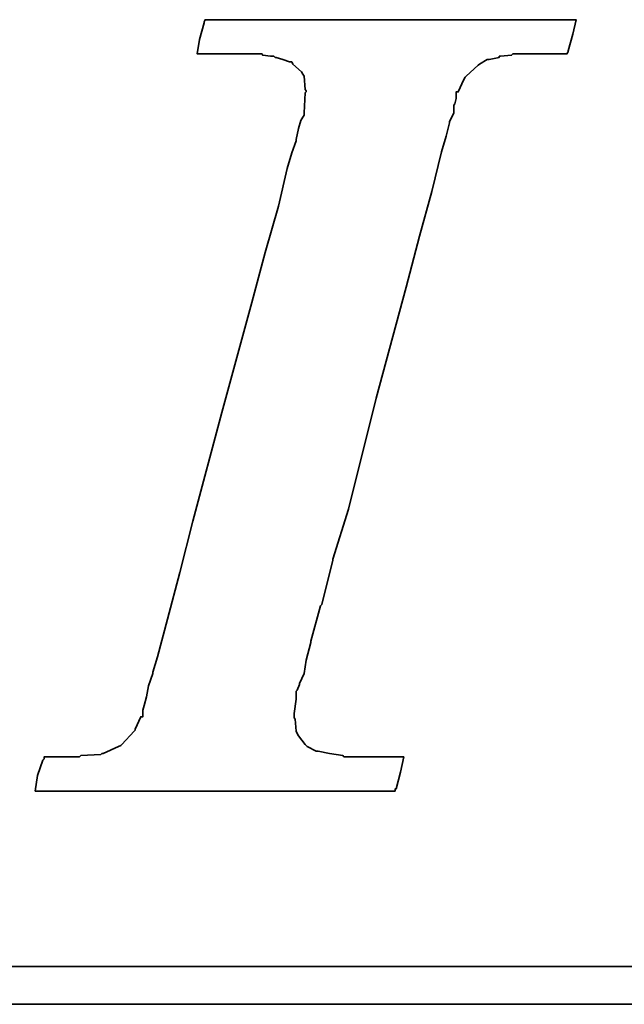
# Model space of a CAD drawing. Extents: x 1014 to 1334, y 100 to 294.
# Tile 32 of 50: x 1285.87 to 1288.69, y 186.84 to 191.44. Entities that reach past the tile are written whole.
import ezdxf

# ---------------------------------------------------------------- set-up
doc = ezdxf.new("R2010")
doc.units = 0
doc.header["$MEASUREMENT"] = 0
doc.layers.add('DIM', color=4, linetype='CONTINUOUS')
doc.layers.add('layer 1', color=7, linetype='CONTINUOUS')

# ---------------------------------------------------------------- blocks, each defined once
blk = doc.blocks.new('TBI MOTION logo(完整正式版)')
at = {"layer": 'layer 1', "color": 22, "lineweight": 35}
for points, knots in [([(-40.59125, -7.94375), (-40.59125, -7.94375), (-40.97375, -7.94375), (-40.97375, -7.94375), (-40.97375, -7.94375), (-40.97375, -7.94375), (-41.38125, -7.94375), (-41.38125, -7.94375), (-41.38125, -7.94375), (-41.38125, -7.94375), (-41.54875, -7.94375), (-41.54875, -7.94375), (-41.54875, -7.94375), (-41.54875, -7.94375), (-41.59875, -7.94375), (-41.59875, -7.94375), (-41.59875, -7.94375), (-41.59875, -7.94375), (-41.88375, -7.94375), (-41.88375, -7.94375), (-41.88375, -7.94375), (-41.88375, -7.94375), (-41.90875, -7.91875), (-41.90875, -7.91875), (-41.90875, -7.91875), (-41.90875, -7.91875), (-42.19875, -7.87125), (-42.19875, -7.87125), (-42.19875, -7.87125), (-42.19875, -7.87125), (-42.43875, -7.82375), (-42.43875, -7.82375), (-42.43875, -7.82375), (-42.43875, -7.82375), (-42.45875, -7.82375), (-42.45875, -7.82375), (-42.45875, -7.82375), (-42.45875, -7.82375), (-42.48625, -7.82375), (-42.48625, -7.82375), (-42.48625, -7.82375), (-42.48625, -7.82375), (-42.67625, -7.72375), (-42.67625, -7.72375), (-42.67625, -7.72375), (-42.67625, -7.72375), (-42.70125, -7.70375), (-42.70125, -7.70375), (-42.70125, -7.70375), (-42.70125, -7.70375), (-42.72375, -7.67875), (-42.72375, -7.67875), (-42.72375, -7.67875), (-42.72375, -7.67875), (-42.86875, -7.48875), (-42.86875, -7.48875), (-42.86875, -7.48875), (-42.86875, -7.48875), (-42.89375, -7.43875), (-42.89375, -7.43875), (-42.89375, -7.43875), (-42.89375, -7.43875), (-42.91875, -7.38875), (-42.91875, -7.38875), (-42.91875, -7.38875), (-42.91875, -7.38875), (-42.93875, -7.12875), (-42.93875, -7.12875), (-42.93875, -7.12875), (-42.93875, -7.12875), (-42.96375, -7.10375), (-42.96375, -7.10375), (-42.96375, -7.10375), (-42.96375, -7.10375), (-42.96375, -7.05375), (-42.96375, -7.05375), (-42.96375, -7.05375), (-42.96375, -7.05375), (-42.96375, -7.00875), (-42.96375, -7.00875), (-42.96375, -7.00875), (-42.96375, -7.00875), (-42.91875, -6.69625), (-42.91875, -6.69625), (-42.91875, -6.69625), (-42.91875, -6.69625), (-42.91875, -6.62375), (-42.91875, -6.62375), (-42.91875, -6.62375), (-42.91875, -6.62375), (-42.91875, -6.59625), (-42.91875, -6.59625), (-42.91875, -6.59625), (-42.91875, -6.59625), (-42.91875, -6.57375), (-42.91875, -6.57375), (-42.91875, -6.57375), (-42.91875, -6.57375), (-42.91875, -6.52875), (-42.91875, -6.52875), (-42.91875, -6.52875), (-42.91875, -6.52875), (-42.89375, -6.50375), (-42.89375, -6.50375), (-42.89375, -6.50375), (-42.89375, -6.50375), (-42.84375, -6.38375), (-42.84375, -6.38375), (-42.84375, -6.38375), (-42.84375, -6.38375), (-42.84375, -6.35875), (-42.84375, -6.35875), (-42.84375, -6.35875), (-42.84375, -6.35875), (-42.74625, -6.14375), (-42.74625, -6.14375), (-42.74625, -6.14375), (-42.74625, -6.14375), (-42.70125, -5.85375), (-42.70125, -5.85375), (-42.70125, -5.85375), (-42.70125, -5.85375), (-42.60375, -5.47125), (-42.60375, -5.47125), (-42.60375, -5.47125), (-42.60375, -5.47125), (-42.60375, -5.44875), (-42.60375, -5.44875), (-42.60375, -5.44875), (-42.60375, -5.44875), (-42.38875, -4.67875), (-42.38875, -4.67875), (-42.38875, -4.67875), (-42.38875, -4.67875), (-42.36375, -4.65375), (-42.36375, -4.65375), (-42.36375, -4.65375), (-42.36375, -4.65375), (-42.12375, -3.69625), (-42.12375, -3.69625), (-42.12375, -3.69625), (-42.12375, -3.69625), (-42.12375, -3.67374), (-42.12375, -3.67374), (-42.12375, -3.67374), (-42.12375, -3.67374), (-41.78875, -2.59374), (-41.78875, -2.59374), (-41.78875, -2.59374), (-41.78875, -2.59374), (-41.18875, -0.19375), (-41.18875, -0.19375), (-41.18875, -0.19375), (-41.18875, -0.19375), (-40.54375, 2.20624), (-40.54375, 2.20624), (-40.54375, 2.20624), (-40.54375, 2.20624), (-40.25375, 3.30875), (-40.25375, 3.30875), (-40.25375, 3.30875), (-40.25375, 3.30875), (-39.98875, 4.27125), (-39.98875, 4.27125), (-39.98875, 4.27125), (-39.98875, 4.27125), (-39.77375, 5.13125), (-39.77375, 5.13125), (-39.77375, 5.13125), (-39.77375, 5.13125), (-39.67875, 5.47125), (-39.67875, 5.47125), (-39.67875, 5.47125), (-39.67875, 5.47125), (-39.60375, 5.75625), (-39.60375, 5.75625), (-39.60375, 5.75625), (-39.60375, 5.75625), (-39.60375, 5.78125), (-39.60375, 5.78125), (-39.60375, 5.78125), (-39.60375, 5.78125), (-39.50875, 5.97125), (-39.50875, 5.97125), (-39.50875, 5.97125), (-39.50875, 5.97125), (-39.50875, 6.13875), (-39.50875, 6.13875), (-39.50875, 6.13875), (-39.50875, 6.13875), (-39.48625, 6.16625), (-39.48625, 6.16625), (-39.48625, 6.16625), (-39.48625, 6.16625), (-39.46125, 6.28625), (-39.46125, 6.28625), (-39.46125, 6.28625), (-39.46125, 6.28625), (-39.46125, 6.42625), (-39.46125, 6.42625), (-39.46125, 6.42625), (-39.46125, 6.42625), (-39.41375, 6.42625), (-39.41375, 6.42625), (-39.41375, 6.42625), (-39.41375, 6.42625), (-39.29375, 6.69125), (-39.29375, 6.69125), (-39.29375, 6.69125), (-39.29375, 6.69125), (-39.26875, 6.74125), (-39.26875, 6.74125), (-39.26875, 6.74125), (-39.26875, 6.74125), (-39.24375, 6.76625), (-39.24375, 6.76625), (-39.24375, 6.76625), (-39.24375, 6.76625), (-38.98375, 7.00624), (-38.98375, 7.00624), (-38.98375, 7.00624), (-38.98375, 7.00624), (-38.95625, 7.02624), (-38.95625, 7.02624), (-38.95625, 7.02624), (-38.95625, 7.02624), (-38.78875, 7.12624), (-38.78875, 7.12624), (-38.78875, 7.12624), (-38.78875, 7.12624), (-38.76375, 7.12624), (-38.76375, 7.12624), (-38.76375, 7.12624), (-38.76375, 7.12624), (-38.74375, 7.12624), (-38.74375, 7.12624), (-38.74375, 7.12624), (-38.74375, 7.12624), (-38.52875, 7.17125), (-38.52875, 7.17125), (-38.52875, 7.17125), (-38.52875, 7.17125), (-38.52875, 7.19624), (-38.52875, 7.19624), (-38.52875, 7.19624), (-38.52875, 7.19624), (-38.50375, 7.19624), (-38.50375, 7.19624), (-38.50375, 7.19624), (-38.50375, 7.19624), (-38.26125, 7.21875), (-38.26125, 7.21875), (-38.26125, 7.21875), (-38.26125, 7.21875), (-38.23875, 7.24624), (-38.23875, 7.24624), (-38.23875, 7.24624), (-38.23875, 7.24624), (-38.21625, 7.24624), (-38.21625, 7.24624), (-38.21625, 7.24624), (-38.21625, 7.24624), (-38.18875, 7.24624), (-38.18875, 7.24624), (-38.18875, 7.24624), (-38.18875, 7.24624), (-37.90375, 7.24624), (-37.90375, 7.24624), (-37.90375, 7.24624), (-37.90375, 7.24624), (-37.85375, 7.24624), (-37.85375, 7.24624), (-37.85375, 7.24624), (-37.85375, 7.24624), (-37.75875, 7.24624), (-37.75875, 7.24624), (-37.75875, 7.24624), (-37.75875, 7.24624), (-37.42375, 7.24624), (-37.42375, 7.24624), (-37.42375, 7.24624), (-37.42375, 7.24624), (-37.08875, 7.24624), (-37.08875, 7.24624), (-37.08875, 7.24624), (-37.08875, 7.24624), (-37.06375, 7.24624), (-37.06375, 7.24624), (-37.06375, 7.24624), (-37.06375, 7.24624), (-37.06375, 7.26624), (-37.06375, 7.26624), (-37.06375, 7.26624), (-37.06375, 7.26624), (-37.03875, 7.29125), (-37.03875, 7.29125), (-37.03875, 7.29125), (-37.03875, 7.29125), (-37.03875, 7.31625), (-37.03875, 7.31625), (-37.03875, 7.31625), (-37.03875, 7.31625), (-36.94125, 7.67625), (-36.94125, 7.67625), (-36.94125, 7.67625), (-36.94125, 7.67625), (-36.86875, 7.98625), (-36.86875, 7.98625), (-36.86875, 7.98625), (-36.86875, 7.98625), (-36.98875, 7.98625), (-36.98875, 7.98625), (-36.98875, 7.98625), (-36.98875, 7.98625), (-37.42375, 7.98625), (-37.42375, 7.98625), (-37.42375, 7.98625), (-37.42375, 7.98625), (-37.94875, 7.98625), (-37.94875, 7.98625), (-37.94875, 7.98625), (-37.94875, 7.98625), (-38.57375, 7.98625), (-38.57375, 7.98625), (-38.57375, 7.98625), (-38.57375, 7.98625), (-39.29375, 7.98625), (-39.29375, 7.98625), (-39.29375, 7.98625), (-39.29375, 7.98625), (-40.82875, 7.98625), (-40.82875, 7.98625), (-40.82875, 7.98625), (-40.82875, 7.98625), (-42.36375, 7.98625), (-42.36375, 7.98625), (-42.36375, 7.98625), (-42.36375, 7.98625), (-43.08375, 7.98625), (-43.08375, 7.98625), (-43.08375, 7.98625), (-43.08375, 7.98625), (-43.70875, 7.98625), (-43.70875, 7.98625), (-43.70875, 7.98625), (-43.70875, 7.98625), (-44.23375, 7.98625), (-44.23375, 7.98625), (-44.23375, 7.98625), (-44.23375, 7.98625), (-44.66875, 7.98625), (-44.66875, 7.98625), (-44.66875, 7.98625), (-44.66875, 7.98625), (-44.88375, 7.98625), (-44.88375, 7.98625), (-44.88375, 7.98625), (-44.88375, 7.98625), (-44.90875, 7.94125), (-44.90875, 7.94125), (-44.90875, 7.94125), (-44.90875, 7.94125), (-44.90875, 7.91625), (-44.90875, 7.91625), (-44.90875, 7.91625), (-44.90875, 7.91625), (-45.00375, 7.55625), (-45.00375, 7.55625), (-45.00375, 7.55625), (-45.00375, 7.55625), (-45.05375, 7.24624), (-45.05375, 7.24624), (-45.05375, 7.24624), (-45.05375, 7.24624), (-44.61875, 7.24624), (-44.61875, 7.24624), (-44.61875, 7.24624), (-44.61875, 7.24624), (-44.11375, 7.24624), (-44.11375, 7.24624), (-44.11375, 7.24624), (-44.11375, 7.24624), (-43.99375, 7.24624), (-43.99375, 7.24624), (-43.99375, 7.24624), (-43.99375, 7.24624), (-43.94625, 7.24624), (-43.94625, 7.24624), (-43.94625, 7.24624), (-43.94625, 7.24624), (-43.92374, 7.24624), (-43.92374, 7.24624), (-43.92374, 7.24624), (-43.92374, 7.24624), (-43.65875, 7.24624), (-43.65875, 7.24624), (-43.65875, 7.24624), (-43.65875, 7.24624), (-43.63875, 7.21875), (-43.63875, 7.21875), (-43.63875, 7.21875), (-43.63875, 7.21875), (-43.46875, 7.19624), (-43.46875, 7.19624), (-43.46875, 7.19624), (-43.46875, 7.19624), (-43.39875, 7.19624), (-43.39875, 7.19624), (-43.39875, 7.19624), (-43.39875, 7.19624), (-43.37125, 7.17125), (-43.37125, 7.17125), (-43.37125, 7.17125), (-43.37125, 7.17125), (-43.34875, 7.17125), (-43.34875, 7.17125), (-43.34875, 7.17125), (-43.34875, 7.17125), (-43.20375, 7.12624), (-43.20375, 7.12624), (-43.20375, 7.12624), (-43.20375, 7.12624), (-43.05875, 7.07624), (-43.05875, 7.07624), (-43.05875, 7.07624), (-43.05875, 7.07624), (-43.01375, 7.07624), (-43.01375, 7.07624), (-43.01375, 7.07624), (-43.01375, 7.07624), (-42.98875, 7.02624), (-42.98875, 7.02624), (-42.98875, 7.02624), (-42.98875, 7.02624), (-42.79875, 6.86125), (-42.79875, 6.86125), (-42.79875, 6.86125), (-42.79875, 6.86125), (-42.77375, 6.81125), (-42.77375, 6.81125), (-42.77375, 6.81125), (-42.77375, 6.81125), (-42.74625, 6.76625), (-42.74625, 6.76625), (-42.74625, 6.76625), (-42.74625, 6.76625), (-42.72375, 6.47625), (-42.72375, 6.47625), (-42.72375, 6.47625), (-42.72375, 6.47625), (-42.70125, 6.45124), (-42.70125, 6.45124), (-42.70125, 6.45124), (-42.70125, 6.45124), (-42.70125, 6.42625), (-42.70125, 6.42625), (-42.70125, 6.42625), (-42.70125, 6.42625), (-42.72375, 6.40625), (-42.72375, 6.40625), (-42.72375, 6.40625), (-42.72375, 6.40625), (-42.74625, 5.97125), (-42.74625, 5.97125), (-42.74625, 5.97125), (-42.74625, 5.97125), (-42.74625, 5.94625), (-42.74625, 5.94625), (-42.74625, 5.94625), (-42.74625, 5.94625), (-42.74625, 5.92625), (-42.74625, 5.92625), (-42.74625, 5.92625), (-42.74625, 5.92625), (-42.77375, 5.87625), (-42.77375, 5.87625), (-42.77375, 5.87625), (-42.77375, 5.87625), (-42.81875, 5.80625), (-42.81875, 5.80625), (-42.81875, 5.80625), (-42.81875, 5.80625), (-42.86875, 5.63625), (-42.86875, 5.63625), (-42.86875, 5.63625), (-42.86875, 5.63625), (-42.91875, 5.39625), (-42.91875, 5.39625), (-42.91875, 5.39625), (-42.91875, 5.39625), (-42.91875, 5.37124), (-42.91875, 5.37124), (-42.91875, 5.37124), (-42.91875, 5.37124), (-43.01375, 5.10874), (-43.01375, 5.10874), (-43.01375, 5.10874), (-43.01375, 5.10874), (-43.10875, 4.77124), (-43.10875, 4.77124), (-43.10875, 4.77124), (-43.10875, 4.77124), (-43.29875, 3.95625), (-43.29875, 3.95625), (-43.29875, 3.95625), (-43.29875, 3.95625), (-43.58875, 2.95125), (-43.58875, 2.95125), (-43.58875, 2.95125), (-43.58875, 2.95125), (-43.87375, 1.87125), (-43.87375, 1.87125), (-43.87375, 1.87125), (-43.87375, 1.87125), (-44.52625, -0.50374), (-44.52625, -0.50374), (-44.52625, -0.50374), (-44.52625, -0.50374), (-45.14875, -2.85375), (-45.14875, -2.85375), (-45.14875, -2.85375), (-45.14875, -2.85375), (-45.43375, -3.95875), (-45.43375, -3.95875), (-45.43375, -3.95875), (-45.43375, -3.95875), (-45.69875, -4.96875), (-45.69875, -4.96875), (-45.69875, -4.96875), (-45.69875, -4.96875), (-45.91375, -5.78375), (-45.91375, -5.78375), (-45.91375, -5.78375), (-45.91375, -5.78375), (-46.01375, -6.11875), (-46.01375, -6.11875), (-46.01375, -6.11875), (-46.01375, -6.11875), (-46.01375, -6.14375), (-46.01375, -6.14375), (-46.01375, -6.14375), (-46.01375, -6.14375), (-46.10875, -6.40875), (-46.10875, -6.40875), (-46.10875, -6.40875), (-46.10875, -6.40875), (-46.15375, -6.64875), (-46.15375, -6.64875), (-46.15375, -6.64875), (-46.15375, -6.64875), (-46.20375, -6.83875), (-46.20375, -6.83875), (-46.20375, -6.83875), (-46.20375, -6.83875), (-46.22875, -6.93375), (-46.22875, -6.93375), (-46.22875, -6.93375), (-46.22875, -6.93375), (-46.22875, -7.07875), (-46.22875, -7.07875), (-46.22875, -7.07875), (-46.22875, -7.07875), (-46.27375, -7.07875), (-46.27375, -7.07875), (-46.27375, -7.07875), (-46.27375, -7.07875), (-46.39375, -7.34375), (-46.39375, -7.34375), (-46.39375, -7.34375), (-46.39375, -7.34375), (-46.39375, -7.36875), (-46.39375, -7.36875), (-46.39375, -7.36875), (-46.39375, -7.36875), (-46.42125, -7.38875), (-46.42125, -7.38875), (-46.42125, -7.38875), (-46.42125, -7.38875), (-46.68375, -7.67875), (-46.68375, -7.67875), (-46.68375, -7.67875), (-46.68375, -7.67875), (-46.70875, -7.70375), (-46.70875, -7.70375), (-46.70875, -7.70375), (-46.70875, -7.70375), (-46.75375, -7.72375), (-46.75375, -7.72375), (-46.75375, -7.72375), (-46.75375, -7.72375), (-47.08875, -7.87125), (-47.08875, -7.87125), (-47.08875, -7.87125), (-47.08875, -7.87125), (-47.11625, -7.87125), (-47.11625, -7.87125), (-47.11625, -7.87125), (-47.11625, -7.87125), (-47.13875, -7.89375), (-47.13875, -7.89375), (-47.13875, -7.89375), (-47.13875, -7.89375), (-47.56875, -7.91875), (-47.56875, -7.91875), (-47.56875, -7.91875), (-47.56875, -7.91875), (-47.59625, -7.94375), (-47.59625, -7.94375), (-47.59625, -7.94375), (-47.59625, -7.94375), (-47.64375, -7.94375), (-47.64375, -7.94375), (-47.64375, -7.94375), (-47.64375, -7.94375), (-47.73625, -7.94375), (-47.73625, -7.94375), (-47.73625, -7.94375), (-47.73625, -7.94375), (-48.07375, -7.94375), (-48.07375, -7.94375), (-48.07375, -7.94375), (-48.07375, -7.94375), (-48.36125, -7.94375), (-48.36125, -7.94375), (-48.36125, -7.94375), (-48.36125, -7.94375), (-48.36125, -7.96625), (-48.36125, -7.96625), (-48.36125, -7.96625), (-48.36125, -7.96625), (-48.36125, -7.99125), (-48.36125, -7.99125), (-48.36125, -7.99125), (-48.36125, -7.99125), (-48.38875, -8.01375), (-48.38875, -8.01375), (-48.38875, -8.01375), (-48.38875, -8.01375), (-48.50875, -8.34875), (-48.50875, -8.34875), (-48.50875, -8.34875), (-48.50875, -8.34875), (-48.55375, -8.68625), (-48.55375, -8.68625), (-48.55375, -8.68625), (-48.55375, -8.68625), (-48.45875, -8.68625), (-48.45875, -8.68625), (-48.45875, -8.68625), (-48.45875, -8.68625), (-48.07375, -8.68625), (-48.07375, -8.68625), (-48.07375, -8.68625), (-48.07375, -8.68625), (-47.52375, -8.68625), (-47.52375, -8.68625), (-47.52375, -8.68625), (-47.52375, -8.68625), (-46.92375, -8.68625), (-46.92375, -8.68625), (-46.92375, -8.68625), (-46.92375, -8.68625), (-46.25375, -8.68625), (-46.25375, -8.68625), (-46.25375, -8.68625), (-46.25375, -8.68625), (-46.20375, -8.68625), (-46.20375, -8.68625), (-46.20375, -8.68625), (-46.20375, -8.68625), (-44.71375, -8.68625), (-44.71375, -8.68625), (-44.71375, -8.68625), (-44.71375, -8.68625), (-43.22875, -8.68625), (-43.22875, -8.68625), (-43.22875, -8.68625), (-43.22875, -8.68625), (-42.55875, -8.68625), (-42.55875, -8.68625), (-42.55875, -8.68625), (-42.55875, -8.68625), (-42.50875, -8.68625), (-42.50875, -8.68625), (-42.50875, -8.68625), (-42.50875, -8.68625), (-41.93375, -8.68625), (-41.93375, -8.68625), (-41.93375, -8.68625), (-41.93375, -8.68625), (-41.38125, -8.68625), (-41.38125, -8.68625), (-41.38125, -8.68625), (-41.38125, -8.68625), (-40.97375, -8.68625), (-40.97375, -8.68625), (-40.97375, -8.68625), (-40.97375, -8.68625), (-40.78125, -8.68625), (-40.78125, -8.68625), (-40.78125, -8.68625), (-40.78125, -8.68625), (-40.78125, -8.63875), (-40.78125, -8.63875), (-40.78125, -8.63875), (-40.78125, -8.63875), (-40.75875, -8.63875), (-40.75875, -8.63875), (-40.75875, -8.63875), (-40.75875, -8.63875), (-40.66375, -8.27875), (-40.66375, -8.27875), (-40.66375, -8.27875), (-40.66375, -8.27875), (-40.59125, -7.94375), (-40.59125, -7.94375)], [0, 0, 0, 0, 0.00558659, 0.00558659, 0.00558659, 0.00558659, 0.01117318, 0.01117318, 0.01117318, 0.01117318, 0.01675978, 0.01675978, 0.01675978, 0.01675978, 0.02234637, 0.02234637, 0.02234637, 0.02234637, 0.02793296, 0.02793296, 0.02793296, 0.02793296, 0.03351955, 0.03351955, 0.03351955, 0.03351955, 0.03910615, 0.03910615, 0.03910615, 0.03910615, 0.04469274, 0.04469274, 0.04469274, 0.04469274, 0.05027933, 0.05027933, 0.05027933, 0.05027933, 0.05586592, 0.05586592, 0.05586592, 0.05586592, 0.06145251, 0.06145251, 0.06145251, 0.06145251, 0.06703911, 0.06703911, 0.06703911, 0.06703911, 0.0726257, 0.0726257, 0.0726257, 0.0726257, 0.07821229, 0.07821229, 0.07821229, 0.07821229, 0.08379888, 0.08379888, 0.08379888, 0.08379888, 0.08938547, 0.08938547, 0.08938547, 0.08938547, 0.09497207, 0.09497207, 0.09497207, 0.09497207, 0.10055866, 0.10055866, 0.10055866, 0.10055866, 0.10614525, 0.10614525, 0.10614525, 0.10614525, 0.11173184, 0.11173184, 0.11173184, 0.11173184, 0.11731844, 0.11731844, 0.11731844, 0.11731844, 0.12290503, 0.12290503, 0.12290503, 0.12290503, 0.12849162, 0.12849162, 0.12849162, 0.12849162, 0.13407821, 0.13407821, 0.13407821, 0.13407821, 0.1396648, 0.1396648, 0.1396648, 0.1396648, 0.1452514, 0.1452514, 0.1452514, 0.1452514, 0.15083799, 0.15083799, 0.15083799, 0.15083799, 0.15642458, 0.15642458, 0.15642458, 0.15642458, 0.16201117, 0.16201117, 0.16201117, 0.16201117, 0.16759777, 0.16759777, 0.16759777, 0.16759777, 0.17318436, 0.17318436, 0.17318436, 0.17318436, 0.17877095, 0.17877095, 0.17877095, 0.17877095, 0.18435754, 0.18435754, 0.18435754, 0.18435754, 0.18994413, 0.18994413, 0.18994413, 0.18994413, 0.19553073, 0.19553073, 0.19553073, 0.19553073, 0.20111732, 0.20111732, 0.20111732, 0.20111732, 0.20670391, 0.20670391, 0.20670391, 0.20670391, 0.2122905, 0.2122905, 0.2122905, 0.2122905, 0.21787709, 0.21787709, 0.21787709, 0.21787709, 0.22346369, 0.22346369, 0.22346369, 0.22346369, 0.22905028, 0.22905028, 0.22905028, 0.22905028, 0.23463687, 0.23463687, 0.23463687, 0.23463687, 0.24022346, 0.24022346, 0.24022346, 0.24022346, 0.24581006, 0.24581006, 0.24581006, 0.24581006, 0.25139665, 0.25139665, 0.25139665, 0.25139665, 0.25698324, 0.25698324, 0.25698324, 0.25698324, 0.26256983, 0.26256983, 0.26256983, 0.26256983, 0.26815642, 0.26815642, 0.26815642, 0.26815642, 0.27374302, 0.27374302, 0.27374302, 0.27374302, 0.27932961, 0.27932961, 0.27932961, 0.27932961, 0.2849162, 0.2849162, 0.2849162, 0.2849162, 0.29050279, 0.29050279, 0.29050279, 0.29050279, 0.29608939, 0.29608939, 0.29608939, 0.29608939, 0.30167598, 0.30167598, 0.30167598, 0.30167598, 0.30726257, 0.30726257, 0.30726257, 0.30726257, 0.31284916, 0.31284916, 0.31284916, 0.31284916, 0.31843575, 0.31843575, 0.31843575, 0.31843575, 0.32402235, 0.32402235, 0.32402235, 0.32402235, 0.32960894, 0.32960894, 0.32960894, 0.32960894, 0.33519553, 0.33519553, 0.33519553, 0.33519553, 0.34078212, 0.34078212, 0.34078212, 0.34078212, 0.34636872, 0.34636872, 0.34636872, 0.34636872, 0.35195531, 0.35195531, 0.35195531, 0.35195531, 0.3575419, 0.3575419, 0.3575419, 0.3575419, 0.36312849, 0.36312849, 0.36312849, 0.36312849, 0.36871508, 0.36871508, 0.36871508, 0.36871508, 0.37430168, 0.37430168, 0.37430168, 0.37430168, 0.37988827, 0.37988827, 0.37988827, 0.37988827, 0.38547486, 0.38547486, 0.38547486, 0.38547486, 0.39106145, 0.39106145, 0.39106145, 0.39106145, 0.39664804, 0.39664804, 0.39664804, 0.39664804, 0.40223464, 0.40223464, 0.40223464, 0.40223464, 0.40782123, 0.40782123, 0.40782123, 0.40782123, 0.41340782, 0.41340782, 0.41340782, 0.41340782, 0.41899441, 0.41899441, 0.41899441, 0.41899441, 0.42458101, 0.42458101, 0.42458101, 0.42458101, 0.4301676, 0.4301676, 0.4301676, 0.4301676, 0.43575419, 0.43575419, 0.43575419, 0.43575419, 0.44134078, 0.44134078, 0.44134078, 0.44134078, 0.44692737, 0.44692737, 0.44692737, 0.44692737, 0.45251397, 0.45251397, 0.45251397, 0.45251397, 0.45810056, 0.45810056, 0.45810056, 0.45810056, 0.46368715, 0.46368715, 0.46368715, 0.46368715, 0.46927374, 0.46927374, 0.46927374, 0.46927374, 0.47486034, 0.47486034, 0.47486034, 0.47486034, 0.48044693, 0.48044693, 0.48044693, 0.48044693, 0.48603352, 0.48603352, 0.48603352, 0.48603352, 0.49162011, 0.49162011, 0.49162011, 0.49162011, 0.4972067, 0.4972067, 0.4972067, 0.4972067, 0.5027933, 0.5027933, 0.5027933, 0.5027933, 0.50837989, 0.50837989, 0.50837989, 0.50837989, 0.51396648, 0.51396648, 0.51396648, 0.51396648, 0.51955307, 0.51955307, 0.51955307, 0.51955307, 0.52513966, 0.52513966, 0.52513966, 0.52513966, 0.53072626, 0.53072626, 0.53072626, 0.53072626, 0.53631285, 0.53631285, 0.53631285, 0.53631285, 0.54189944, 0.54189944, 0.54189944, 0.54189944, 0.54748603, 0.54748603, 0.54748603, 0.54748603, 0.55307263, 0.55307263, 0.55307263, 0.55307263, 0.55865922, 0.55865922, 0.55865922, 0.55865922, 0.56424581, 0.56424581, 0.56424581, 0.56424581, 0.5698324, 0.5698324, 0.5698324, 0.5698324, 0.57541899, 0.57541899, 0.57541899, 0.57541899, 0.58100559, 0.58100559, 0.58100559, 0.58100559, 0.58659218, 0.58659218, 0.58659218, 0.58659218, 0.59217877, 0.59217877, 0.59217877, 0.59217877, 0.59776536, 0.59776536, 0.59776536, 0.59776536, 0.60335196, 0.60335196, 0.60335196, 0.60335196, 0.60893855, 0.60893855, 0.60893855, 0.60893855, 0.61452514, 0.61452514, 0.61452514, 0.61452514, 0.62011173, 0.62011173, 0.62011173, 0.62011173, 0.62569832, 0.62569832, 0.62569832, 0.62569832, 0.63128492, 0.63128492, 0.63128492, 0.63128492, 0.63687151, 0.63687151, 0.63687151, 0.63687151, 0.6424581, 0.6424581, 0.6424581, 0.6424581, 0.64804469, 0.64804469, 0.64804469, 0.64804469, 0.65363128, 0.65363128, 0.65363128, 0.65363128, 0.65921788, 0.65921788, 0.65921788, 0.65921788, 0.66480447, 0.66480447, 0.66480447, 0.66480447, 0.67039106, 0.67039106, 0.67039106, 0.67039106, 0.67597765, 0.67597765, 0.67597765, 0.67597765, 0.68156425, 0.68156425, 0.68156425, 0.68156425, 0.68715084, 0.68715084, 0.68715084, 0.68715084, 0.69273743, 0.69273743, 0.69273743, 0.69273743, 0.69832402, 0.69832402, 0.69832402, 0.69832402, 0.70391061, 0.70391061, 0.70391061, 0.70391061, 0.70949721, 0.70949721, 0.70949721, 0.70949721, 0.7150838, 0.7150838, 0.7150838, 0.7150838, 0.72067039, 0.72067039, 0.72067039, 0.72067039, 0.72625698, 0.72625698, 0.72625698, 0.72625698, 0.73184358, 0.73184358, 0.73184358, 0.73184358, 0.73743017, 0.73743017, 0.73743017, 0.73743017, 0.74301676, 0.74301676, 0.74301676, 0.74301676, 0.74860335, 0.74860335, 0.74860335, 0.74860335, 0.75418994, 0.75418994, 0.75418994, 0.75418994, 0.75977654, 0.75977654, 0.75977654, 0.75977654, 0.76536313, 0.76536313, 0.76536313, 0.76536313, 0.77094972, 0.77094972, 0.77094972, 0.77094972, 0.77653631, 0.77653631, 0.77653631, 0.77653631, 0.78212291, 0.78212291, 0.78212291, 0.78212291, 0.7877095, 0.7877095, 0.7877095, 0.7877095, 0.79329609, 0.79329609, 0.79329609, 0.79329609, 0.79888268, 0.79888268, 0.79888268, 0.79888268, 0.80446927, 0.80446927, 0.80446927, 0.80446927, 0.81005587, 0.81005587, 0.81005587, 0.81005587, 0.81564246, 0.81564246, 0.81564246, 0.81564246, 0.82122905, 0.82122905, 0.82122905, 0.82122905, 0.82681564, 0.82681564, 0.82681564, 0.82681564, 0.83240223, 0.83240223, 0.83240223, 0.83240223, 0.83798883, 0.83798883, 0.83798883, 0.83798883, 0.84357542, 0.84357542, 0.84357542, 0.84357542, 0.84916201, 0.84916201, 0.84916201, 0.84916201, 0.8547486, 0.8547486, 0.8547486, 0.8547486, 0.8603352, 0.8603352, 0.8603352, 0.8603352, 0.86592179, 0.86592179, 0.86592179, 0.86592179, 0.87150838, 0.87150838, 0.87150838, 0.87150838, 0.87709497, 0.87709497, 0.87709497, 0.87709497, 0.88268156, 0.88268156, 0.88268156, 0.88268156, 0.88826816, 0.88826816, 0.88826816, 0.88826816, 0.89385475, 0.89385475, 0.89385475, 0.89385475, 0.89944134, 0.89944134, 0.89944134, 0.89944134, 0.90502793, 0.90502793, 0.90502793, 0.90502793, 0.91061453, 0.91061453, 0.91061453, 0.91061453, 0.91620112, 0.91620112, 0.91620112, 0.91620112, 0.92178771, 0.92178771, 0.92178771, 0.92178771, 0.9273743, 0.9273743, 0.9273743, 0.9273743, 0.93296089, 0.93296089, 0.93296089, 0.93296089, 0.93854749, 0.93854749, 0.93854749, 0.93854749, 0.94413408, 0.94413408, 0.94413408, 0.94413408, 0.94972067, 0.94972067, 0.94972067, 0.94972067, 0.95530726, 0.95530726, 0.95530726, 0.95530726, 0.96089385, 0.96089385, 0.96089385, 0.96089385, 0.96648045, 0.96648045, 0.96648045, 0.96648045, 0.97206704, 0.97206704, 0.97206704, 0.97206704, 0.97765363, 0.97765363, 0.97765363, 0.97765363, 0.98324022, 0.98324022, 0.98324022, 0.98324022, 0.98882682, 0.98882682, 0.98882682, 0.98882682, 0.99441341, 0.99441341, 0.99441341, 0.99441341, 1, 1, 1, 1]), ([(75.90875, -9.47875), (75.90875, -9.47875), (75.90875, -12.28625), (75.90875, -12.28625), (75.90875, -12.28625), (75.90875, -12.28625), (75.90875, -12.47875), (75.90875, -12.47875), (75.90875, -12.47875), (75.90875, -12.47875), (75.71625, -12.47875), (75.71625, -12.47875), (75.71625, -12.47875), (75.71625, -12.47875), (-88.32875, -12.47875), (-88.32875, -12.47875), (-88.32875, -12.47875), (-88.32875, -12.47875), (-88.32875, -13.29375), (-88.32875, -13.29375), (-88.32875, -13.29375), (-88.32875, -13.29375), (82.89125, -13.29375), (82.89125, -13.29375), (82.89125, -13.29375), (82.89125, -13.29375), (75.90875, -9.47875), (75.90875, -9.47875)], [0, 0, 0, 0, 0.14285714, 0.14285714, 0.14285714, 0.14285714, 0.28571429, 0.28571429, 0.28571429, 0.28571429, 0.42857143, 0.42857143, 0.42857143, 0.42857143, 0.57142857, 0.57142857, 0.57142857, 0.57142857, 0.71428571, 0.71428571, 0.71428571, 0.71428571, 0.85714286, 0.85714286, 0.85714286, 0.85714286, 1, 1, 1, 1])]:
    blk.add_open_spline(points, degree=3, knots=knots, dxfattribs=at)

msp = doc.modelspace()

# ---------------------------------------------------------------- block references
at = {"layer": 'DIM', "xscale": 0.2159999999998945, "yscale": 0.2159999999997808, "zscale": 0.216}
msp.add_blockref('TBI MOTION logo(完整正式版)', (1296.4262, 189.7111), dxfattribs=at)

doc.saveas('drawing.dxf')
